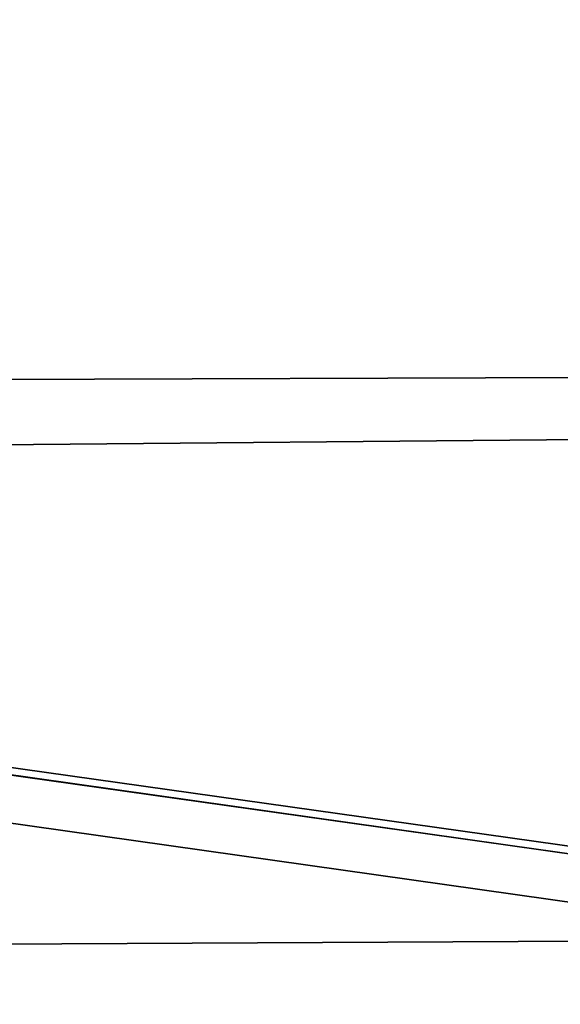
# Model space of a CAD drawing. Header units: millimetres. Extents: x 42175 to 97175, y 10092 to 468192.
# Tile 138 of 235: x 75248 to 75274, y 21513 to 21561. Entities that reach past the tile are written whole.
import ezdxf

# ---------------------------------------------------------------- set-up
doc = ezdxf.new("R2010")
doc.units = ezdxf.units.MM
doc.header["$XCLIPFRAME"] = 2
doc.layers.add('AHU03-3-4284DXF_CONTINUOUS_LINE', color=8, linetype='Continuous')
picture_1 = doc.add_image_def('image2.bmp', size_in_pixel=(2333, 386))

msp = doc.modelspace()

# ---------------------------------------------------------------- linework, layer by layer
at = {"layer": 'AHU03-3-4284DXF_CONTINUOUS_LINE', "color": 8, "linetype": 'Continuous', "lineweight": 35, "ltscale": 100}
for p, q in [((75201.051, 21543.128), (75287.573, 21543.387)), ((75201.051, 21539.702), (75287.573, 21540.457)), ((75199.465, 21530.934), (75287.573, 21518.491)), ((75199.468, 21530.941), (75287.573, 21518.494)), ((75200.271, 21531.187), (75287.573, 21518.861)), ((75199.596, 21528.624), (75287.573, 21516.146)), ((75201.051, 21515.703), (75287.573, 21516.132))]:
    msp.add_line(p, q, dxfattribs=at)

# ---------------------------------------------------------------- pictures from other files: only their frames are drawn
at = {"color": 8, "lineweight": 13}
image = msp.add_image(picture_1, insert=(74040.731, 21044.057), size_in_units=(5943.445, 983.703), dxfattribs=at)
image.set_boundary_path([(-0.5, -0.5), (2332.5, 385.5)])

doc.saveas('drawing.dxf')
